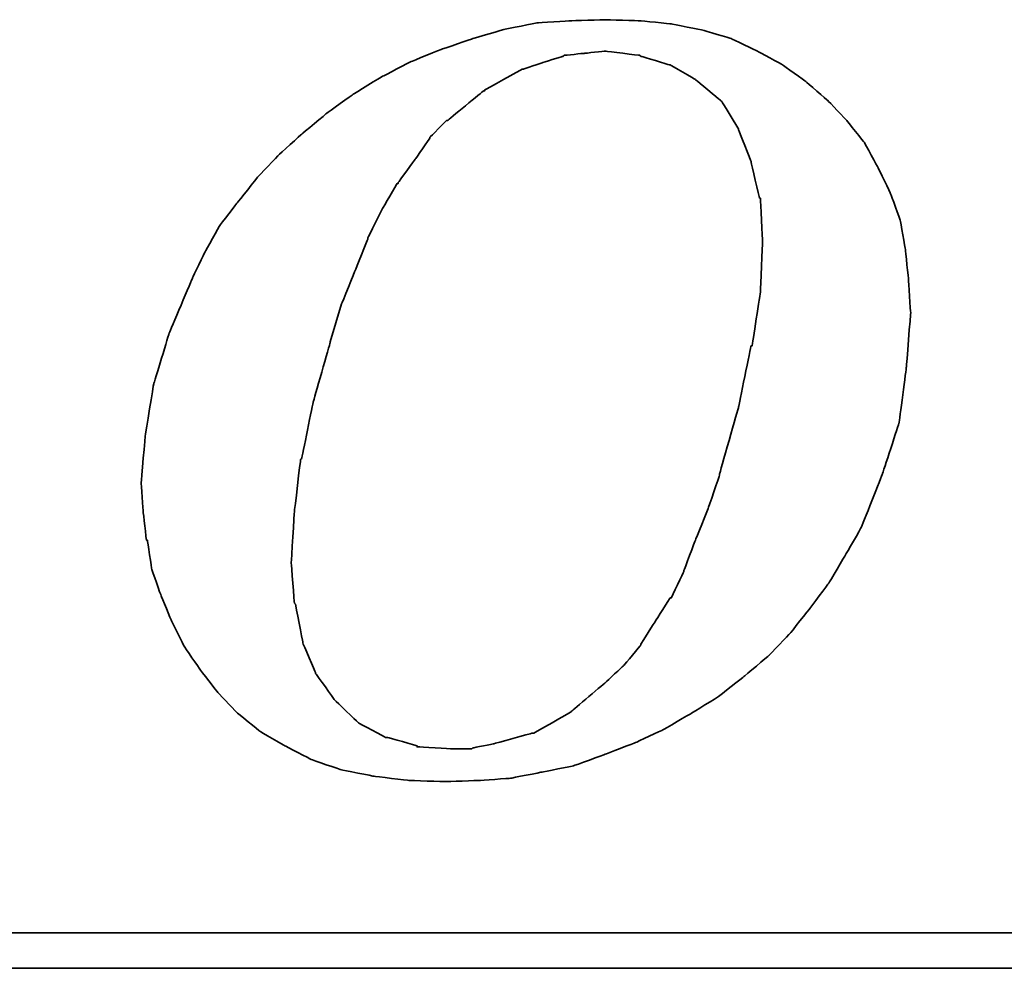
# Model space of a CAD drawing. Header units: millimetres. Extents: x 1371 to 1585, y 776 to 916.
# Tile 34 of 50: x 1564.6 to 1565.92, y 848.6 to 849.88. Entities that reach past the tile are written whole.
import ezdxf

# ---------------------------------------------------------------- set-up
doc = ezdxf.new("R2010")
doc.units = ezdxf.units.MM
doc.header["$LTSCALE"] = 0.1
doc.layers.add('CHA', color=7, linetype='CONTINUOUS')
doc.layers.add('layer 1', color=7, linetype='CONTINUOUS')

# ---------------------------------------------------------------- blocks, each defined once
blk = doc.blocks.new('TBI MOTION logo(完整正式版)')
at = {"layer": 'layer 1', "color": 22, "lineweight": 35}
for points, knots in [([(-11.34375, -6.98375), (-11.34375, -6.98375), (-10.91375, -7.43875), (-10.91375, -7.43875), (-10.91375, -7.43875), (-10.91375, -7.43875), (-10.38625, -7.87125), (-10.38625, -7.87125), (-10.38625, -7.87125), (-10.38625, -7.87125), (-9.81125, -8.20375), (-9.81125, -8.20375), (-9.81125, -8.20375), (-9.81125, -8.20375), (-9.21125, -8.51875), (-9.21125, -8.51875), (-9.21125, -8.51875), (-9.21125, -8.51875), (-8.51625, -8.75875), (-8.51625, -8.75875), (-8.51625, -8.75875), (-8.51625, -8.75875), (-7.77125, -8.90375), (-7.77125, -8.90375), (-7.77125, -8.90375), (-7.77125, -8.90375), (-6.97875, -8.99875), (-6.97875, -8.99875), (-6.97875, -8.99875), (-6.97875, -8.99875), (-6.14125, -9.02375), (-6.14125, -9.02375), (-6.14125, -9.02375), (-6.14125, -9.02375), (-5.37125, -8.99875), (-5.37125, -8.99875), (-5.37125, -8.99875), (-5.37125, -8.99875), (-4.65375, -8.94875), (-4.65375, -8.94875), (-4.65375, -8.94875), (-4.65375, -8.94875), (-3.93375, -8.80625), (-3.93375, -8.80625), (-3.93375, -8.80625), (-3.93375, -8.80625), (-3.21375, -8.66375), (-3.21375, -8.66375), (-3.21375, -8.66375), (-3.21375, -8.66375), (-2.49375, -8.39875), (-2.49375, -8.39875), (-2.49375, -8.39875), (-2.49375, -8.39875), (-1.79875, -8.13375), (-1.79875, -8.13375), (-1.79875, -8.13375), (-1.79875, -8.13375), (-1.17375, -7.84375), (-1.17375, -7.84375), (-1.17375, -7.84375), (-1.17375, -7.84375), (-0.52375, -7.46375), (-0.52375, -7.46375), (-0.52375, -7.46375), (-0.52375, -7.46375), (0.10124, -7.07875), (0.10124, -7.07875), (0.10124, -7.07875), (0.10124, -7.07875), (0.67625, -6.62375), (0.67625, -6.62375), (0.67625, -6.62375), (0.67625, -6.62375), (1.24874, -6.14375), (1.24874, -6.14375), (1.24874, -6.14375), (1.24874, -6.14375), (1.72874, -5.64125), (1.72874, -5.64125), (1.72874, -5.64125), (1.72874, -5.64125), (2.18624, -5.06375), (2.18624, -5.06375), (2.18624, -5.06375), (2.18624, -5.06375), (2.61625, -4.48874), (2.61625, -4.48874), (2.61625, -4.48874), (2.61625, -4.48874), (3.00125, -3.83874), (3.00125, -3.83874), (3.00125, -3.83874), (3.00125, -3.83874), (3.36124, -3.21374), (3.36124, -3.21374), (3.36124, -3.21374), (3.36124, -3.21374), (3.84374, -1.99125), (3.84374, -1.99125), (3.84374, -1.99125), (3.84374, -1.99125), (4.22625, -0.81875), (4.22625, -0.81875), (4.22625, -0.81875), (4.22625, -0.81875), (4.39125, 0.45624), (4.39125, 0.45624), (4.39125, 0.45624), (4.39125, 0.45624), (4.48874, 1.70124), (4.48874, 1.70124), (4.48874, 1.70124), (4.48874, 1.70124), (4.43874, 2.44625), (4.43874, 2.44625), (4.43874, 2.44625), (4.43874, 2.44625), (4.36874, 3.14125), (4.36874, 3.14125), (4.36874, 3.14125), (4.36874, 3.14125), (4.25125, 3.81125), (4.25125, 3.81125), (4.25125, 3.81125), (4.25125, 3.81125), (4.03124, 4.41125), (4.03124, 4.41125), (4.03124, 4.41125), (4.03124, 4.41125), (3.74374, 5.01125), (3.74374, 5.01125), (3.74374, 5.01125), (3.74374, 5.01125), (3.43124, 5.58875), (3.43124, 5.58875), (3.43124, 5.58875), (3.43124, 5.58875), (3.02625, 6.09125), (3.02625, 6.09125), (3.02625, 6.09125), (3.02625, 6.09125), (2.59374, 6.54875), (2.59374, 6.54875), (2.59374, 6.54875), (2.59374, 6.54875), (2.09124, 6.98125), (2.09124, 6.98125), (2.09124, 6.98125), (2.09124, 6.98125), (1.56124, 7.36625), (1.56124, 7.36625), (1.56124, 7.36625), (1.56124, 7.36625), (0.98624, 7.67625), (0.98624, 7.67625), (0.98624, 7.67625), (0.98624, 7.67625), (0.38624, 7.96375), (0.38624, 7.96375), (0.38624, 7.96375), (0.38624, 7.96375), (-0.25875, 8.15625), (-0.25875, 8.15625), (-0.25875, 8.15625), (-0.25875, 8.15625), (-0.98125, 8.30125), (-0.98125, 8.30125), (-0.98125, 8.30125), (-0.98125, 8.30125), (-1.70124, 8.37125), (-1.70124, 8.37125), (-1.70124, 8.37125), (-1.70124, 8.37125), (-2.49375, 8.39624), (-2.49375, 8.39624), (-2.49375, 8.39624), (-2.49375, 8.39624), (-3.28625, 8.37125), (-3.28625, 8.37125), (-3.28625, 8.37125), (-3.28625, 8.37125), (-4.05125, 8.32125), (-4.05125, 8.32125), (-4.05125, 8.32125), (-4.05125, 8.32125), (-4.77375, 8.18125), (-4.77375, 8.18125), (-4.77375, 8.18125), (-4.77375, 8.18125), (-5.51625, 7.96375), (-5.51625, 7.96375), (-5.51625, 7.96375), (-5.51625, 7.96375), (-6.21125, 7.72625), (-6.21125, 7.72625), (-6.21125, 7.72625), (-6.21125, 7.72625), (-6.92875, 7.43625), (-6.92875, 7.43625), (-6.92875, 7.43625), (-6.92875, 7.43625), (-7.57875, 7.10125), (-7.57875, 7.10125), (-7.57875, 7.10125), (-7.57875, 7.10125), (-8.24875, 6.69125), (-8.24875, 6.69125), (-8.24875, 6.69125), (-8.24875, 6.69125), (-8.84875, 6.26125), (-8.84875, 6.26125), (-8.84875, 6.26125), (-8.84875, 6.26125), (-9.42625, 5.78125), (-9.42625, 5.78125), (-9.42625, 5.78125), (-9.42625, 5.78125), (-9.95375, 5.30125), (-9.95375, 5.30125), (-9.95375, 5.30125), (-9.95375, 5.30125), (-10.43375, 4.79624), (-10.43375, 4.79624), (-10.43375, 4.79624), (-10.43375, 4.79624), (-10.88875, 4.22125), (-10.88875, 4.22125), (-10.88875, 4.22125), (-10.88875, 4.22125), (-11.29875, 3.69375), (-11.29875, 3.69375), (-11.29875, 3.69375), (-11.29875, 3.69375), (-11.63375, 3.09125), (-11.63375, 3.09125), (-11.63375, 3.09125), (-11.63375, 3.09125), (-11.91875, 2.49625), (-11.91875, 2.49625), (-11.91875, 2.49625), (-11.91875, 2.49625), (-12.44875, 1.24625), (-12.44875, 1.24625), (-12.44875, 1.24625), (-12.44875, 1.24625), (-12.80875, 0.06874), (-12.80875, 0.06874), (-12.80875, 0.06874), (-12.80875, 0.06874), (-12.99875, -1.07875), (-12.99875, -1.07875), (-12.99875, -1.07875), (-12.99875, -1.07875), (-13.09375, -2.18375), (-13.09375, -2.18375), (-13.09375, -2.18375), (-13.09375, -2.18375), (-13.04875, -2.85375), (-13.04875, -2.85375), (-13.04875, -2.85375), (-13.04875, -2.85375), (-12.97375, -3.50375), (-12.97375, -3.50375), (-12.97375, -3.50375), (-12.97375, -3.50375), (-12.95375, -3.50375), (-12.95375, -3.50375), (-12.95375, -3.50375), (-12.95375, -3.50375), (-12.85375, -4.17375), (-12.85375, -4.17375), (-12.85375, -4.17375), (-12.85375, -4.17375), (-12.63875, -4.77624), (-12.63875, -4.77624), (-12.63875, -4.77624), (-12.63875, -4.77624), (-12.39875, -5.35125), (-12.39875, -5.35125), (-12.39875, -5.35125), (-12.39875, -5.35125), (-12.11375, -5.92875), (-12.11375, -5.92875), (-12.11375, -5.92875), (-12.11375, -5.92875), (-11.75375, -6.45375), (-11.75375, -6.45375), (-11.75375, -6.45375), (-11.75375, -6.45375), (-11.34375, -6.98375), (-11.34375, -6.98375)], [0, 0, 0, 0, 0.01369863, 0.01369863, 0.01369863, 0.01369864, 0.02739726, 0.02739726, 0.02739726, 0.02739727, 0.04109589, 0.04109589, 0.04109589, 0.0410959, 0.05479452, 0.05479452, 0.05479452, 0.05479453, 0.06849315, 0.06849315, 0.06849315, 0.06849316, 0.08219178, 0.08219178, 0.08219178, 0.08219179, 0.09589041, 0.09589041, 0.09589041, 0.09589042, 0.10958904, 0.10958904, 0.10958904, 0.10958905, 0.12328767, 0.12328767, 0.12328767, 0.12328768, 0.1369863, 0.1369863, 0.1369863, 0.13698631, 0.15068493, 0.15068493, 0.15068493, 0.15068494, 0.16438356, 0.16438356, 0.16438356, 0.16438357, 0.17808219, 0.17808219, 0.17808219, 0.1780822, 0.19178082, 0.19178082, 0.19178082, 0.19178083, 0.20547945, 0.20547945, 0.20547945, 0.20547946, 0.21917808, 0.21917808, 0.21917808, 0.21917809, 0.23287671, 0.23287671, 0.23287671, 0.23287672, 0.24657534, 0.24657534, 0.24657534, 0.24657535, 0.26027397, 0.26027397, 0.26027397, 0.26027398, 0.2739726, 0.2739726, 0.2739726, 0.27397261, 0.28767123, 0.28767123, 0.28767123, 0.28767124, 0.30136986, 0.30136986, 0.30136986, 0.30136987, 0.31506849, 0.31506849, 0.31506849, 0.3150685, 0.32876712, 0.32876712, 0.32876712, 0.32876713, 0.34246575, 0.34246575, 0.34246575, 0.34246576, 0.35616438, 0.35616438, 0.35616438, 0.35616439, 0.36986301, 0.36986301, 0.36986301, 0.36986302, 0.38356164, 0.38356164, 0.38356164, 0.38356165, 0.39726027, 0.39726027, 0.39726027, 0.39726028, 0.4109589, 0.4109589, 0.4109589, 0.41095891, 0.42465753, 0.42465753, 0.42465753, 0.42465754, 0.43835616, 0.43835616, 0.43835616, 0.43835617, 0.45205479, 0.45205479, 0.45205479, 0.4520548, 0.46575342, 0.46575342, 0.46575342, 0.46575343, 0.47945205, 0.47945205, 0.47945205, 0.47945206, 0.49315068, 0.49315068, 0.49315068, 0.49315069, 0.50684932, 0.50684932, 0.50684932, 0.50684933, 0.52054795, 0.52054795, 0.52054795, 0.52054796, 0.53424658, 0.53424658, 0.53424658, 0.53424659, 0.54794521, 0.54794521, 0.54794521, 0.54794522, 0.56164384, 0.56164384, 0.56164384, 0.56164385, 0.57534247, 0.57534247, 0.57534247, 0.57534248, 0.5890411, 0.5890411, 0.5890411, 0.58904111, 0.60273973, 0.60273973, 0.60273973, 0.60273974, 0.61643836, 0.61643836, 0.61643836, 0.61643837, 0.63013699, 0.63013699, 0.63013699, 0.630137, 0.64383562, 0.64383562, 0.64383562, 0.64383563, 0.65753425, 0.65753425, 0.65753425, 0.65753426, 0.67123288, 0.67123288, 0.67123288, 0.67123289, 0.68493151, 0.68493151, 0.68493151, 0.68493152, 0.69863014, 0.69863014, 0.69863014, 0.69863015, 0.71232877, 0.71232877, 0.71232877, 0.71232878, 0.7260274, 0.7260274, 0.7260274, 0.72602741, 0.73972603, 0.73972603, 0.73972603, 0.73972604, 0.75342466, 0.75342466, 0.75342466, 0.75342467, 0.76712329, 0.76712329, 0.76712329, 0.7671233, 0.78082192, 0.78082192, 0.78082192, 0.78082193, 0.79452055, 0.79452055, 0.79452055, 0.79452056, 0.80821918, 0.80821918, 0.80821918, 0.80821919, 0.82191781, 0.82191781, 0.82191781, 0.82191782, 0.83561644, 0.83561644, 0.83561644, 0.83561645, 0.84931507, 0.84931507, 0.84931507, 0.84931508, 0.8630137, 0.8630137, 0.8630137, 0.86301371, 0.87671233, 0.87671233, 0.87671233, 0.87671234, 0.89041096, 0.89041096, 0.89041096, 0.89041097, 0.90410959, 0.90410959, 0.90410959, 0.9041096, 0.91780822, 0.91780822, 0.91780822, 0.91780823, 0.93150685, 0.93150685, 0.93150685, 0.93150686, 0.94520548, 0.94520548, 0.94520548, 0.94520549, 0.95890411, 0.95890411, 0.95890411, 0.95890412, 0.97260274, 0.97260274, 0.97260274, 0.97260275, 0.98630137, 0.98630137, 0.98630137, 0.98630138, 1, 1, 1, 1]), ([(-8.77875, 1.03124), (-8.77875, 1.03124), (-8.51625, 1.89625), (-8.51625, 1.89625), (-8.51625, 1.89625), (-8.51625, 1.89625), (-8.20375, 2.66375), (-8.20375, 2.66375), (-8.20375, 2.66375), (-8.20375, 2.66375), (-7.91625, 3.38125), (-7.91625, 3.38125), (-7.91625, 3.38125), (-7.91625, 3.38125), (-7.91625, 3.40624), (-7.91625, 3.40624), (-7.91625, 3.40624), (-7.91625, 3.40624), (-7.57875, 4.07624), (-7.57875, 4.07624), (-7.57875, 4.07624), (-7.57875, 4.07624), (-7.24375, 4.65125), (-7.24375, 4.65125), (-7.24375, 4.65125), (-7.24375, 4.65125), (-7.21875, 4.65125), (-7.21875, 4.65125), (-7.21875, 4.65125), (-7.21875, 4.65125), (-7.21875, 4.67624), (-7.21875, 4.67624), (-7.21875, 4.67624), (-7.21875, 4.67624), (-6.83625, 5.20375), (-6.83625, 5.20375), (-6.83625, 5.20375), (-6.83625, 5.20375), (-6.49875, 5.68625), (-6.49875, 5.68625), (-6.49875, 5.68625), (-6.49875, 5.68625), (-6.49875, 5.70625), (-6.49875, 5.70625), (-6.49875, 5.70625), (-6.49875, 5.70625), (-6.11625, 6.09125), (-6.11625, 6.09125), (-6.11625, 6.09125), (-6.11625, 6.09125), (-6.09125, 6.09125), (-6.09125, 6.09125), (-6.09125, 6.09125), (-6.09125, 6.09125), (-5.27375, 6.76625), (-5.27375, 6.76625), (-5.27375, 6.76625), (-5.27375, 6.76625), (-5.24875, 6.76625), (-5.24875, 6.76625), (-5.24875, 6.76625), (-5.24875, 6.76625), (-5.24875, 6.78625), (-5.24875, 6.78625), (-5.24875, 6.78625), (-5.24875, 6.78625), (-4.38875, 7.26624), (-4.38875, 7.26624), (-4.38875, 7.26624), (-4.38875, 7.26624), (-4.36125, 7.26624), (-4.36125, 7.26624), (-4.36125, 7.26624), (-4.36125, 7.26624), (-3.93375, 7.41125), (-3.93375, 7.41125), (-3.93375, 7.41125), (-3.93375, 7.41125), (-3.47375, 7.55625), (-3.47375, 7.55625), (-3.47375, 7.55625), (-3.47375, 7.55625), (-3.45375, 7.55625), (-3.45375, 7.55625), (-3.45375, 7.55625), (-3.45375, 7.55625), (-3.42875, 7.58124), (-3.42875, 7.58124), (-3.42875, 7.58124), (-3.42875, 7.58124), (-2.97375, 7.62625), (-2.97375, 7.62625), (-2.97375, 7.62625), (-2.97375, 7.62625), (-2.49375, 7.67625), (-2.49375, 7.67625), (-2.49375, 7.67625), (-2.49375, 7.67625), (-2.46875, 7.67625), (-2.46875, 7.67625), (-2.46875, 7.67625), (-2.46875, 7.67625), (-1.70124, 7.58124), (-1.70124, 7.58124), (-1.70124, 7.58124), (-1.70124, 7.58124), (-1.67875, 7.55625), (-1.67875, 7.55625), (-1.67875, 7.55625), (-1.67875, 7.55625), (-1.65375, 7.55625), (-1.65375, 7.55625), (-1.65375, 7.55625), (-1.65375, 7.55625), (-1.03125, 7.36625), (-1.03125, 7.36625), (-1.03125, 7.36625), (-1.03125, 7.36625), (-1.00625, 7.36625), (-1.00625, 7.36625), (-1.00625, 7.36625), (-1.00625, 7.36625), (-0.43124, 7.02624), (-0.43124, 7.02624), (-0.43124, 7.02624), (-0.43124, 7.02624), (-0.40625, 7.00624), (-0.40625, 7.00624), (-0.40625, 7.00624), (-0.40625, 7.00624), (0.12124, 6.57124), (0.12124, 6.57124), (0.12124, 6.57124), (0.12124, 6.57124), (0.14624, 6.54875), (0.14624, 6.54875), (0.14624, 6.54875), (0.14624, 6.54875), (0.17124, 6.52375), (0.17124, 6.52375), (0.17124, 6.52375), (0.17124, 6.52375), (0.55625, 5.89875), (0.55625, 5.89875), (0.55625, 5.89875), (0.55625, 5.89875), (0.55625, 5.87625), (0.55625, 5.87625), (0.55625, 5.87625), (0.55625, 5.87625), (0.84124, 5.15625), (0.84124, 5.15625), (0.84124, 5.15625), (0.84124, 5.15625), (0.84124, 5.13125), (0.84124, 5.13125), (0.84124, 5.13125), (0.84124, 5.13125), (1.03624, 4.31875), (1.03624, 4.31875), (1.03624, 4.31875), (1.03624, 4.31875), (1.05624, 4.31875), (1.05624, 4.31875), (1.05624, 4.31875), (1.05624, 4.31875), (1.05624, 4.29125), (1.05624, 4.29125), (1.05624, 4.29125), (1.05624, 4.29125), (1.10625, 3.33125), (1.10625, 3.33125), (1.10625, 3.33125), (1.10625, 3.33125), (1.10625, 3.30875), (1.10625, 3.30875), (1.10625, 3.30875), (1.10625, 3.30875), (1.05624, 2.20624), (1.05624, 2.20624), (1.05624, 2.20624), (1.05624, 2.20624), (1.05624, 2.18124), (1.05624, 2.18124), (1.05624, 2.18124), (1.05624, 2.18124), (0.86624, 0.93624), (0.86624, 0.93624), (0.86624, 0.93624), (0.86624, 0.93624), (0.84124, 0.93624), (0.84124, 0.93624), (0.84124, 0.93624), (0.84124, 0.93624), (0.55625, -0.45874), (0.55625, -0.45874), (0.55625, -0.45874), (0.55625, -0.45874), (0.12124, -1.99125), (0.12124, -1.99125), (0.12124, -1.99125), (0.12124, -1.99125), (0.12124, -2.01874), (0.12124, -2.01874), (0.12124, -2.01874), (0.12124, -2.01874), (-0.13874, -2.78375), (-0.13874, -2.78375), (-0.13874, -2.78375), (-0.13874, -2.78375), (-0.43124, -3.50375), (-0.43124, -3.50375), (-0.43124, -3.50375), (-0.43124, -3.50375), (-0.69375, -4.19875), (-0.69375, -4.19875), (-0.69375, -4.19875), (-0.69375, -4.19875), (-0.69375, -4.22375), (-0.69375, -4.22375), (-0.69375, -4.22375), (-0.69375, -4.22375), (-0.98125, -4.82374), (-0.98125, -4.82374), (-0.98125, -4.82374), (-0.98125, -4.82374), (-1.00625, -4.82374), (-1.00625, -4.82374), (-1.00625, -4.82374), (-1.00625, -4.82374), (-1.33875, -5.35125), (-1.33875, -5.35125), (-1.33875, -5.35125), (-1.33875, -5.35125), (-1.67875, -5.87875), (-1.67875, -5.87875), (-1.67875, -5.87875), (-1.67875, -5.87875), (-1.67875, -5.90375), (-1.67875, -5.90375), (-1.67875, -5.90375), (-1.67875, -5.90375), (-2.05875, -6.35875), (-2.05875, -6.35875), (-2.05875, -6.35875), (-2.05875, -6.35875), (-2.08375, -6.38375), (-2.08375, -6.38375), (-2.08375, -6.38375), (-2.08375, -6.38375), (-2.46875, -6.74375), (-2.46875, -6.74375), (-2.46875, -6.74375), (-2.46875, -6.74375), (-3.25875, -7.41625), (-3.25875, -7.41625), (-3.25875, -7.41625), (-3.25875, -7.41625), (-3.28625, -7.43875), (-3.28625, -7.43875), (-3.28625, -7.43875), (-3.28625, -7.43875), (-4.12375, -7.91875), (-4.12375, -7.91875), (-4.12375, -7.91875), (-4.12375, -7.91875), (-4.14875, -7.91875), (-4.14875, -7.91875), (-4.14875, -7.91875), (-4.14875, -7.91875), (-4.17125, -7.91875), (-4.17125, -7.91875), (-4.17125, -7.91875), (-4.17125, -7.91875), (-5.03375, -8.15875), (-5.03375, -8.15875), (-5.03375, -8.15875), (-5.03375, -8.15875), (-5.51625, -8.25625), (-5.51625, -8.25625), (-5.51625, -8.25625), (-5.51625, -8.25625), (-5.54125, -8.27875), (-5.54125, -8.27875), (-5.54125, -8.27875), (-5.54125, -8.27875), (-5.56375, -8.27875), (-5.56375, -8.27875), (-5.56375, -8.27875), (-5.56375, -8.27875), (-5.99625, -8.27875), (-5.99625, -8.27875), (-5.99625, -8.27875), (-5.99625, -8.27875), (-6.76375, -8.23125), (-6.76375, -8.23125), (-6.76375, -8.23125), (-6.76375, -8.23125), (-6.78875, -8.23125), (-6.78875, -8.23125), (-6.78875, -8.23125), (-6.78875, -8.23125), (-6.78875, -8.20375), (-6.78875, -8.20375), (-6.78875, -8.20375), (-6.78875, -8.20375), (-7.45875, -8.01375), (-7.45875, -8.01375), (-7.45875, -8.01375), (-7.45875, -8.01375), (-7.48375, -8.01375), (-7.48375, -8.01375), (-7.48375, -8.01375), (-7.48375, -8.01375), (-7.50875, -8.01375), (-7.50875, -8.01375), (-7.50875, -8.01375), (-7.50875, -8.01375), (-8.13125, -7.67875), (-8.13125, -7.67875), (-8.13125, -7.67875), (-8.13125, -7.67875), (-8.15625, -7.65375), (-8.15625, -7.65375), (-8.15625, -7.65375), (-8.15625, -7.65375), (-8.65875, -7.17375), (-8.65875, -7.17375), (-8.65875, -7.17375), (-8.65875, -7.17375), (-8.68375, -7.14875), (-8.68375, -7.14875), (-8.68375, -7.14875), (-8.68375, -7.14875), (-9.08875, -6.57375), (-9.08875, -6.57375), (-9.08875, -6.57375), (-9.08875, -6.57375), (-9.11375, -6.54875), (-9.11375, -6.54875), (-9.11375, -6.54875), (-9.11375, -6.54875), (-9.11375, -6.52875), (-9.11375, -6.52875), (-9.11375, -6.52875), (-9.11375, -6.52875), (-9.40375, -5.85375), (-9.40375, -5.85375), (-9.40375, -5.85375), (-9.40375, -5.85375), (-9.40375, -5.82875), (-9.40375, -5.82875), (-9.40375, -5.82875), (-9.40375, -5.82875), (-9.56875, -4.96875), (-9.56875, -4.96875), (-9.56875, -4.96875), (-9.56875, -4.96875), (-9.59375, -4.94375), (-9.59375, -4.94375), (-9.59375, -4.94375), (-9.59375, -4.94375), (-9.66375, -4.03375), (-9.66375, -4.03375), (-9.66375, -4.03375), (-9.66375, -4.03375), (-9.66375, -4.00875), (-9.66375, -4.00875), (-9.66375, -4.00875), (-9.66375, -4.00875), (-9.59375, -2.85375), (-9.59375, -2.85375), (-9.59375, -2.85375), (-9.59375, -2.85375), (-9.45125, -1.65875), (-9.45125, -1.65875), (-9.45125, -1.65875), (-9.45125, -1.65875), (-9.42625, -1.63375), (-9.42625, -1.63375), (-9.42625, -1.63375), (-9.42625, -1.63375), (-9.16125, -0.33875), (-9.16125, -0.33875), (-9.16125, -0.33875), (-9.16125, -0.33875), (-8.77875, 1.00624), (-8.77875, 1.00624), (-8.77875, 1.00624), (-8.77875, 1.00624), (-8.77875, 1.03124), (-8.77875, 1.03124)], [0, 0, 0, 0, 0.01020408, 0.01020408, 0.01020408, 0.01020409, 0.02040816, 0.02040816, 0.02040816, 0.02040817, 0.03061224, 0.03061224, 0.03061224, 0.03061225, 0.04081633, 0.04081633, 0.04081633, 0.04081634, 0.05102041, 0.05102041, 0.05102041, 0.05102042, 0.06122449, 0.06122449, 0.06122449, 0.0612245, 0.07142857, 0.07142857, 0.07142857, 0.07142858, 0.08163265, 0.08163265, 0.08163265, 0.08163266, 0.09183673, 0.09183673, 0.09183673, 0.09183674, 0.10204082, 0.10204082, 0.10204082, 0.10204083, 0.1122449, 0.1122449, 0.1122449, 0.11224491, 0.12244898, 0.12244898, 0.12244898, 0.12244899, 0.13265306, 0.13265306, 0.13265306, 0.13265307, 0.14285714, 0.14285714, 0.14285714, 0.14285715, 0.15306122, 0.15306122, 0.15306122, 0.15306123, 0.16326531, 0.16326531, 0.16326531, 0.16326532, 0.17346939, 0.17346939, 0.17346939, 0.1734694, 0.18367347, 0.18367347, 0.18367347, 0.18367348, 0.19387755, 0.19387755, 0.19387755, 0.19387756, 0.20408163, 0.20408163, 0.20408163, 0.20408164, 0.21428571, 0.21428571, 0.21428571, 0.21428572, 0.2244898, 0.2244898, 0.2244898, 0.22448981, 0.23469388, 0.23469388, 0.23469388, 0.23469389, 0.24489796, 0.24489796, 0.24489796, 0.24489797, 0.25510204, 0.25510204, 0.25510204, 0.25510205, 0.26530612, 0.26530612, 0.26530612, 0.26530613, 0.2755102, 0.2755102, 0.2755102, 0.27551021, 0.28571429, 0.28571429, 0.28571429, 0.2857143, 0.29591837, 0.29591837, 0.29591837, 0.29591838, 0.30612245, 0.30612245, 0.30612245, 0.30612246, 0.31632653, 0.31632653, 0.31632653, 0.31632654, 0.32653061, 0.32653061, 0.32653061, 0.32653062, 0.33673469, 0.33673469, 0.33673469, 0.3367347, 0.34693878, 0.34693878, 0.34693878, 0.34693879, 0.35714286, 0.35714286, 0.35714286, 0.35714287, 0.36734694, 0.36734694, 0.36734694, 0.36734695, 0.37755102, 0.37755102, 0.37755102, 0.37755103, 0.3877551, 0.3877551, 0.3877551, 0.38775511, 0.39795918, 0.39795918, 0.39795918, 0.39795919, 0.40816327, 0.40816327, 0.40816327, 0.40816328, 0.41836735, 0.41836735, 0.41836735, 0.41836736, 0.42857143, 0.42857143, 0.42857143, 0.42857144, 0.43877551, 0.43877551, 0.43877551, 0.43877552, 0.44897959, 0.44897959, 0.44897959, 0.4489796, 0.45918367, 0.45918367, 0.45918367, 0.45918368, 0.46938776, 0.46938776, 0.46938776, 0.46938777, 0.47959184, 0.47959184, 0.47959184, 0.47959185, 0.48979592, 0.48979592, 0.48979592, 0.48979593, 0.5, 0.5, 0.5, 0.50000001, 0.51020408, 0.51020408, 0.51020408, 0.51020409, 0.52040816, 0.52040816, 0.52040816, 0.52040817, 0.53061224, 0.53061224, 0.53061224, 0.53061225, 0.54081633, 0.54081633, 0.54081633, 0.54081634, 0.55102041, 0.55102041, 0.55102041, 0.55102042, 0.56122449, 0.56122449, 0.56122449, 0.5612245, 0.57142857, 0.57142857, 0.57142857, 0.57142858, 0.58163265, 0.58163265, 0.58163265, 0.58163266, 0.59183673, 0.59183673, 0.59183673, 0.59183674, 0.60204082, 0.60204082, 0.60204082, 0.60204083, 0.6122449, 0.6122449, 0.6122449, 0.61224491, 0.62244898, 0.62244898, 0.62244898, 0.62244899, 0.63265306, 0.63265306, 0.63265306, 0.63265307, 0.64285714, 0.64285714, 0.64285714, 0.64285715, 0.65306122, 0.65306122, 0.65306122, 0.65306123, 0.66326531, 0.66326531, 0.66326531, 0.66326532, 0.67346939, 0.67346939, 0.67346939, 0.6734694, 0.68367347, 0.68367347, 0.68367347, 0.68367348, 0.69387755, 0.69387755, 0.69387755, 0.69387756, 0.70408163, 0.70408163, 0.70408163, 0.70408164, 0.71428571, 0.71428571, 0.71428571, 0.71428572, 0.7244898, 0.7244898, 0.7244898, 0.72448981, 0.73469388, 0.73469388, 0.73469388, 0.73469389, 0.74489796, 0.74489796, 0.74489796, 0.74489797, 0.75510204, 0.75510204, 0.75510204, 0.75510205, 0.76530612, 0.76530612, 0.76530612, 0.76530613, 0.7755102, 0.7755102, 0.7755102, 0.77551021, 0.78571429, 0.78571429, 0.78571429, 0.7857143, 0.79591837, 0.79591837, 0.79591837, 0.79591838, 0.80612245, 0.80612245, 0.80612245, 0.80612246, 0.81632653, 0.81632653, 0.81632653, 0.81632654, 0.82653061, 0.82653061, 0.82653061, 0.82653062, 0.83673469, 0.83673469, 0.83673469, 0.8367347, 0.84693878, 0.84693878, 0.84693878, 0.84693879, 0.85714286, 0.85714286, 0.85714286, 0.85714287, 0.86734694, 0.86734694, 0.86734694, 0.86734695, 0.87755102, 0.87755102, 0.87755102, 0.87755103, 0.8877551, 0.8877551, 0.8877551, 0.88775511, 0.89795918, 0.89795918, 0.89795918, 0.89795919, 0.90816327, 0.90816327, 0.90816327, 0.90816328, 0.91836735, 0.91836735, 0.91836735, 0.91836736, 0.92857143, 0.92857143, 0.92857143, 0.92857144, 0.93877551, 0.93877551, 0.93877551, 0.93877552, 0.94897959, 0.94897959, 0.94897959, 0.9489796, 0.95918367, 0.95918367, 0.95918367, 0.95918368, 0.96938776, 0.96938776, 0.96938776, 0.96938777, 0.97959184, 0.97959184, 0.97959184, 0.97959185, 0.98979592, 0.98979592, 0.98979592, 0.98979593, 1, 1, 1, 1]), ([(75.90875, -9.47875), (75.90875, -9.47875), (75.90875, -12.28625), (75.90875, -12.28625), (75.90875, -12.28625), (75.90875, -12.28625), (75.90875, -12.47875), (75.90875, -12.47875), (75.90875, -12.47875), (75.90875, -12.47875), (75.71625, -12.47875), (75.71625, -12.47875), (75.71625, -12.47875), (75.71625, -12.47875), (-88.32875, -12.47875), (-88.32875, -12.47875), (-88.32875, -12.47875), (-88.32875, -12.47875), (-88.32875, -13.29375), (-88.32875, -13.29375), (-88.32875, -13.29375), (-88.32875, -13.29375), (82.89125, -13.29375), (82.89125, -13.29375), (82.89125, -13.29375), (82.89125, -13.29375), (75.90875, -9.47875), (75.90875, -9.47875)], [0, 0, 0, 0, 0.14285714, 0.14285714, 0.14285714, 0.14285715, 0.28571429, 0.28571429, 0.28571429, 0.2857143, 0.42857143, 0.42857143, 0.42857143, 0.42857144, 0.57142857, 0.57142857, 0.57142857, 0.57142858, 0.71428571, 0.71428571, 0.71428571, 0.71428572, 0.85714286, 0.85714286, 0.85714286, 0.85714287, 1, 1, 1, 1])]:
    blk.add_open_spline(points, degree=3, knots=knots, dxfattribs=at)

msp = doc.modelspace()

# ---------------------------------------------------------------- block references
at = {"layer": 'CHA', "xscale": 0.0588462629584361, "yscale": 0.0588462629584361, "zscale": 0.0588462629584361}
msp.add_blockref('TBI MOTION logo(完整正式版)', (1565.5301, 849.3872), dxfattribs=at)

doc.saveas('drawing.dxf')
